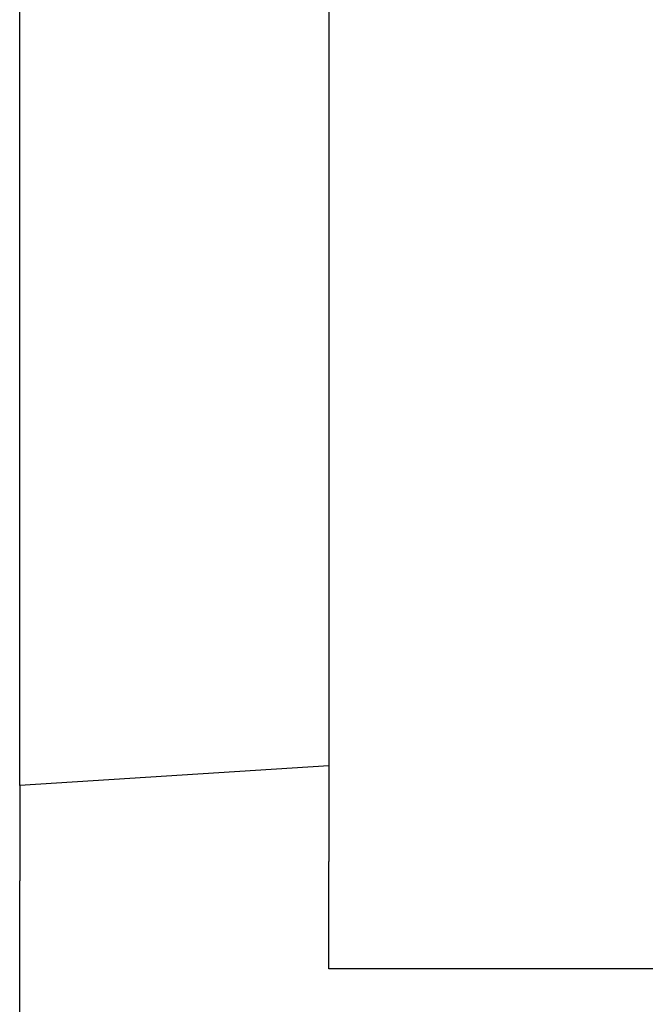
# Model space of a CAD drawing. Header units: millimetres. Extents: x 7187 to 8806, y -3756 to -2918.
# Tile 129 of 250: x 7692.54 to 7695.75, y -3224.44 to -3219.39. Entities that reach past the tile are written whole.
import ezdxf

# ---------------------------------------------------------------- set-up
doc = ezdxf.new("R2010")
doc.units = ezdxf.units.MM
doc.header["$LTSCALE"] = 3

msp = doc.modelspace()

# ---------------------------------------------------------------- linework, layer by layer
at = {"linetype": 'Continuous', "lineweight": 30}
for p, q in [((7692.5405, -3223.318), (7692.5405, -3217.5625)), ((7694.1278, -3217.6625), (7694.1278, -3223.218)), ((7694.1278, -3223.218), (7692.5405, -3223.318)), ((7694.1278, -3223.218), (7694.1278, -3223.7082)), ((7692.5405, -3223.318), (7692.5405, -3223.8082)), ((7694.1278, -3224.2597), (7694.1278, -3223.7082)), ((7692.5405, -3233.0445), (7692.5405, -3223.8082)), ((7698.4929, -3224.2597), (7694.1278, -3224.2597))]:
    msp.add_line(p, q, dxfattribs=at)

doc.saveas('drawing.dxf')
